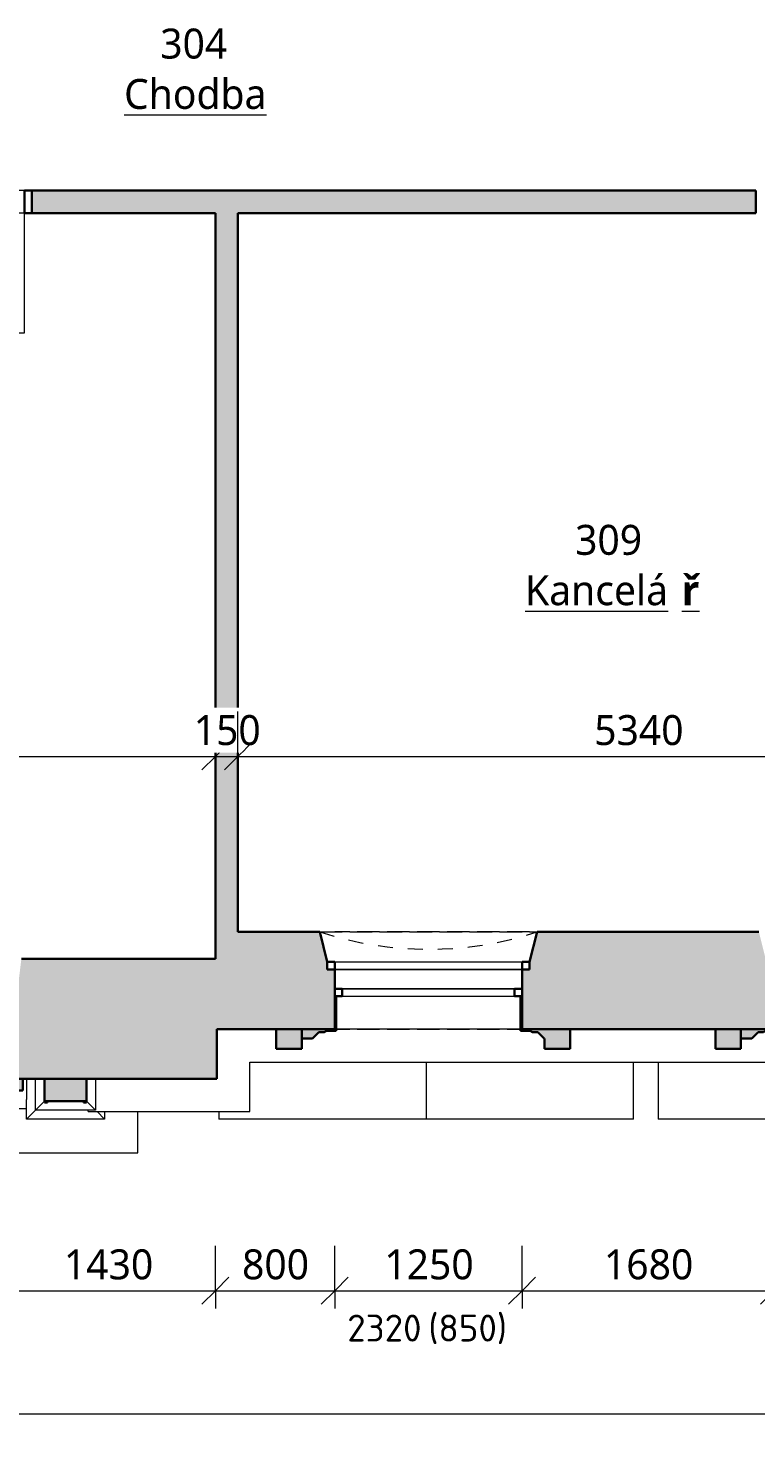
# Model space of a CAD drawing. Header units: metres. Extents: x -2.7 to 41.7, y -4.4 to 31.2.
# Tile 2 of 21: x 4.2 to 9, y -2.3 to 7. Entities that reach past the tile are written whole.
import ezdxf

# ---------------------------------------------------------------- set-up
doc = ezdxf.new("R2010")
doc.units = ezdxf.units.M
doc.linetypes.add('AV - Cerch_ 1 tecka 2mm', pattern=[0.004, 0.002, -0.001, 0, -0.001])
doc.layers.add('AV-KOTY', color=5, linetype='Continuous', lineweight=13, true_color=0x0000ff)
doc.layers.add('AV-MISTNOSTI', color=5, linetype='Continuous', lineweight=5, true_color=0x0000ff)
for name, color, linetype, lineweight in [('AV-KOTY-100', 7, 'Continuous', 5), ('AV-SRAFY', 7, 'Continuous', 35), ('AV-STAVBA', 7, 'Continuous', 18)]:
    doc.layers.add(name, color=color, linetype=linetype, lineweight=lineweight)
doc.styles.add('ISOCPEUR', font='isocpeur.ttf', dxfattribs={"height": 0.18})
doc.styles.add('Trebuchet MS', font='trebuc.ttf', dxfattribs={"height": 0.2})
doc.styles.add('Trebuchet MS_B', font='trebuc.ttf', dxfattribs={"height": 0.2})
doc.dimstyles.new('2_mm_-_O_-_Blue_-_mm_-_zaokrouhlena', dxfattribs={"dimscale": 0.3048, "dimtxt": 0.20619, "dimasz": 0.590551, "dimexe": 0.393701, "dimexo": 0.0625, "dimgap": 0.065617, "dimtad": 1, "dimdec": 0, "dimlfac": 1000, "dimrnd": 10, "dimzin": 0, "dimdsep": 46, "dimtxsty": 'Trebuchet MS', "dimblk1": 'OBLIQUE', "dimblk2": 'OBLIQUE', "dimsah": 1, "dimcen": 0.09, "dimazin": 0, "dimtfac": 1, "dimtdec": 4, "dimtix": 1, "dimtmove": 0, "dimatfit": 3, "dimfxl": 0.984252, "dimfxlon": 1, "dimtvp": 1, "dimtfill": 1, "dimtolj": 1, "dimtzin": 0, "dimarcsym": 2})

# ---------------------------------------------------------------- blocks, each defined once
blk = doc.blocks.new('DO_1-P_Ocel_ - 800x1970_150-917843-3NP')
at = {"layer": 'AV-STAVBA'}
for p, q in [((-0.4, 0.875), (-0.4, 0.075)), ((-0.4, 0.075), (0.4, 0.075)), ((-0.4, -0.075), (0.4, -0.075))]:
    blk.add_line(p, q, dxfattribs=at)
at = {"layer": 'AV-STAVBA', "linetype": 'AV - Cerch_ 1 tecka 2mm'}
for p, q in [((-0.45, 0.075), (0.45, 0.075)), ((-0.4, 0.075), (0.4, 0.075)), ((-0.45, -0.075), (0.45, -0.075)), ((-0.4, -0.075), (0.4, -0.075))]:
    blk.add_line(p, q, dxfattribs=at)
at = {"layer": 'AV-STAVBA', "lineweight": 35}
for p, q in [((-0.4, 0.075), (-0.45, 0.075)), ((-0.45, 0.075), (-0.45, -0.075)), ((-0.4, -0.075), (-0.4, 0.075)), ((0.45, 0.075), (0.4, 0.075)), ((0.4, 0.075), (0.4, -0.075)), ((0.45, -0.075), (0.45, 0.075)), ((-0.45, -0.075), (-0.4, -0.075)), ((0.4, -0.075), (0.45, -0.075))]:
    blk.add_line(p, q, dxfattribs=at)
at = {"layer": 'AV-STAVBA'}
blk.add_arc((-0.4, 0.075), 0.8, 0, 90, dxfattribs=at)
blk = doc.blocks.new('WI_2-2_dvojité_bez středního sloupku - 1250x2320-1217601-3NP')
at = {"layer": 'AV-STAVBA', "linetype": 'AV - Cerch_ 1 tecka 2mm', "lineweight": 13}
for p, q in [((0.675, 0.325), (-0.675, 0.325)), ((-0.675, 0.325), (0.675, 0.325)), ((0.625, 0.325), (-0.625, 0.325)), ((0.675, -0.325), (-0.675, -0.325)), ((0.625, -0.325), (-0.625, -0.325)), ((-0.625, -0.325), (0.625, -0.325))]:
    blk.add_line(p, q, dxfattribs=at)
at = {"layer": 'AV-STAVBA', "lineweight": 35}
for p, q in [((-0.625, 0.125), (-0.675, 0.125)), ((-0.675, 0.125), (-0.675, 0.075)), ((-0.625, 0.075), (-0.625, 0.125)), ((0.675, 0.125), (0.625, 0.125)), ((0.625, 0.125), (0.625, 0.075)), ((0.675, 0.075), (0.675, 0.125)), ((-0.675, 0.075), (-0.625, 0.075)), ((0.625, 0.075), (0.675, 0.075)), ((-0.625, -0.105), (-0.625, -0.055)), ((-0.625, -0.055), (-0.575, -0.055)), ((-0.575, -0.055), (-0.575, -0.105)), ((0.575, -0.105), (0.575, -0.055)), ((0.575, -0.055), (0.625, -0.055)), ((0.625, -0.055), (0.625, -0.105)), ((-0.575, -0.105), (-0.625, -0.105)), ((0.625, -0.105), (0.575, -0.105))]:
    blk.add_line(p, q, dxfattribs=at)
at = {"layer": 'AV-STAVBA'}
for p, q in [((-0.675, 0.075), (-0.675, 0.125)), ((-0.675, 0.125), (0.675, 0.125)), ((-0.625, 0.125), (0.031, 0.125)), ((-0.625, 0.075), (-0.625, 0.125)), ((0.031, 0.125), (0.625, 0.125)), ((0.625, 0.075), (0.625, 0.125)), ((0.675, 0.075), (0.675, 0.125)), ((-0.675, 0.075), (0.675, 0.075)), ((0.031, 0.075), (-0.625, 0.075)), ((0.625, 0.075), (0.031, 0.075)), ((-0.625, -0.055), (-0.625, -0.105)), ((-0.625, -0.055), (0.625, -0.055)), ((0.031, -0.055), (-0.575, -0.055)), ((-0.575, -0.055), (-0.575, -0.105)), ((0.575, -0.055), (0.031, -0.055)), ((0.575, -0.055), (0.575, -0.105)), ((0.625, -0.055), (0.625, -0.105)), ((-0.625, -0.105), (0.625, -0.105)), ((-0.575, -0.105), (0.031, -0.105)), ((0.031, -0.105), (0.575, -0.105))]:
    blk.add_line(p, q, dxfattribs=at)
blk = doc.blocks.new('GM_Nika se zkoseným ostěním a klenutým nadpražím - 1350x2500_200-1217707-3NP')
at = {"layer": 'AV-STAVBA', "linetype": 'AV - Cerch_ 1 tecka 2mm', "lineweight": 13}
for p, q in [((0.675, 0.325), (-0.675, 0.325)), ((0.725, -0.325), (-0.725, -0.325))]:
    blk.add_line(p, q, dxfattribs=at)
blk.add_arc((0, -2.5374), 2.3281, 71.85581, 108.14419, dxfattribs=at)
blk = doc.blocks.new('GM_Nika_zkosené ostění - v900-1218213-3NP')
at = {"layer": 'AV-STAVBA', "linetype": 'AV - Cerch_ 1 tecka 2mm', "lineweight": 13}
blk.add_line((-0.6, 0.325), (0.85, 0.325), dxfattribs=at)
blk = doc.blocks.new('Podokenní římsa 3NP - Podokenní římsa 3NP-1611802-3NP')
at = {"layer": 'AV-STAVBA'}
for p, q in [((5.6648, -0.1918), (5.6648, 0.1382)), ((5.6648, 0.1382), (17.4948, 0.1382)), ((4.5848, -0.1918), (4.5848, -0.1818)), ((4.5848, -0.1918), (5.6648, -0.1918))]:
    blk.add_line(p, q, dxfattribs=at)
blk = doc.blocks.new('Tympanon a šambrána 3NP2 - Tympanon a šambrána 2NP-1614480-3NP')
at = {"layer": 'AV-STAVBA'}
h = blk.add_hatch(color=256, dxfattribs=at)
h.paths.add_polyline_path([(7.6957, 0.2282), (7.7999, 0.2282), (7.7999, 0.3582), (7.4799, 0.3582), (7.4799, 0.5782), (7.4699, 0.5782), (7.4699, 0.3482), (7.5349, 0.3482), (7.5501, 0.3394), (7.5851, 0.3394), (7.6276, 0.297), (7.6298, 0.297), (7.6298, 0.2282)])
h.paths.add_polyline_path([(6.0099, 0.297), (6.0822, 0.297), (6.1246, 0.3394), (6.1596, 0.3394), (6.1749, 0.3482), (6.2399, 0.3482), (6.2399, 0.5782), (6.2299, 0.5782), (6.2299, 0.3582), (6.0099, 0.3582)])
blk.add_hatch(color=256, dxfattribs=at).paths.add_polyline_path([(5.8398, 0.2282), (6.0099, 0.2282), (6.0099, 0.3582), (5.8398, 0.3582)])
at = {"layer": 'AV-STAVBA', "lineweight": 35}
for p, q in [((6.2299, 0.5782), (6.2299, 0.3582)), ((6.2399, 0.3482), (6.2399, 0.5782)), ((7.4699, 0.5782), (7.4699, 0.3482)), ((7.4799, 0.3582), (7.4799, 0.5782)), ((6.0099, 0.3582), (5.8398, 0.3582)), ((5.8398, 0.3582), (5.8398, 0.2282)), ((6.2299, 0.3582), (6.0099, 0.3582)), ((6.0099, 0.3582), (6.0099, 0.297)), ((6.0099, 0.2282), (6.0099, 0.3582)), ((6.0099, 0.297), (6.0822, 0.297)), ((6.0822, 0.297), (6.1246, 0.3394)), ((6.1246, 0.3394), (6.1596, 0.3394)), ((6.1596, 0.3394), (6.1749, 0.3482)), ((6.1749, 0.3482), (6.2399, 0.3482)), ((7.4699, 0.3482), (7.5349, 0.3482)), ((7.7999, 0.3582), (7.4799, 0.3582)), ((7.5349, 0.3482), (7.5501, 0.3394)), ((7.5501, 0.3394), (7.5851, 0.3394)), ((7.5851, 0.3394), (7.6276, 0.297)), ((7.6276, 0.297), (7.6298, 0.297)), ((7.6298, 0.297), (7.6298, 0.2282)), ((7.7999, 0.2282), (7.7999, 0.3582)), ((5.8398, 0.2282), (6.0099, 0.2282)), ((7.6298, 0.2282), (7.7999, 0.2282))]:
    blk.add_line(p, q, dxfattribs=at)
blk = doc.blocks.new('Tympanon a šambrána 3NP1 - Tympanon a šambrána 2NP-1615617-3NP')
at = {"layer": 'AV-STAVBA'}
h = blk.add_hatch(color=256, dxfattribs=at)
h.paths.add_polyline_path([(7.7999, 0.2282), (7.7999, 0.3582), (7.4799, 0.3582), (7.4799, 0.5782), (7.4699, 0.5782), (7.4699, 0.3482), (7.5349, 0.3482), (7.5501, 0.3394), (7.5851, 0.3394), (7.6276, 0.297), (7.6298, 0.297), (7.6298, 0.2282)])
h.paths.add_polyline_path([(6.0099, 0.297), (6.0822, 0.297), (6.1246, 0.3394), (6.1596, 0.3394), (6.1749, 0.3482), (6.2399, 0.3482), (6.2399, 0.5782), (6.2299, 0.5782), (6.2299, 0.3582), (6.0099, 0.3582)])
blk.add_hatch(color=256, dxfattribs=at).paths.add_polyline_path([(6.0099, 0.2282), (6.0099, 0.3582), (5.8398, 0.3582), (5.8398, 0.2282)])
at = {"layer": 'AV-STAVBA', "lineweight": 35}
for p, q in [((6.2299, 0.5782), (6.2299, 0.3582)), ((6.2399, 0.3482), (6.2399, 0.5782)), ((7.4699, 0.5782), (7.4699, 0.3482)), ((7.4799, 0.3582), (7.4799, 0.5782)), ((6.0099, 0.3582), (5.8398, 0.3582)), ((5.8398, 0.3582), (5.8398, 0.2282)), ((6.2299, 0.3582), (6.0099, 0.3582)), ((6.0099, 0.3582), (6.0099, 0.297)), ((6.0099, 0.2282), (6.0099, 0.3582)), ((6.0099, 0.297), (6.0822, 0.297)), ((6.0822, 0.297), (6.1246, 0.3394)), ((6.1246, 0.3394), (6.1596, 0.3394)), ((6.1596, 0.3394), (6.1749, 0.3482)), ((6.1749, 0.3482), (6.2399, 0.3482)), ((7.4699, 0.3482), (7.5349, 0.3482)), ((7.7999, 0.3582), (7.4799, 0.3582)), ((7.5349, 0.3482), (7.5501, 0.3394)), ((7.5501, 0.3394), (7.5851, 0.3394)), ((7.5851, 0.3394), (7.6276, 0.297)), ((7.6276, 0.297), (7.6298, 0.297)), ((7.6298, 0.297), (7.6298, 0.2282)), ((7.7999, 0.2282), (7.7999, 0.3582)), ((5.8398, 0.2282), (6.0099, 0.2282)), ((7.6298, 0.2282), (7.7999, 0.2282))]:
    blk.add_line(p, q, dxfattribs=at)
blk = doc.blocks.new('Šambrána krajní_2NP - Šambrána krajní_2NP-1626826-3NP')
at = {"layer": 'AV-STAVBA'}
h = blk.add_hatch(color=256, dxfattribs=at)
h.paths.add_polyline_path([(1.4798, -0.0518), (1.521, 0.0048), (1.566, 0.0048), (1.5998, 0.0282), (1.4498, 0.0282), (1.4498, -0.0518)])
h.paths.add_polyline_path([(2.7698, -0.0518), (2.8298, -0.0518), (2.871, 0.0048), (2.916, 0.0048), (2.9498, 0.0282), (2.9498, 0.2482), (2.6498, 0.2482), (2.6498, 0.0282), (2.6837, 0.0048), (2.7287, 0.0048), (2.7299, 0.0031)])
h.paths.add_polyline_path([(4.1487, -0.0518), (4.1498, -0.0518), (4.1487, 0.0282), (3.9998, 0.0282), (4.0337, 0.0048), (4.0787, 0.0048), (4.1198, -0.0518)])
for points in [[(1.3145, -0.1218), (1.3145, 0.0282), (1.0345, 0.0282), (1.0345, -0.1218), (1.3111, -0.1218)], [(4.5034, -0.1218), (4.5745, -0.1218), (4.5745, 0.0282), (4.2945, 0.0282), (4.2945, -0.1218), (4.3261, -0.1218)]]:
    blk.add_hatch(color=256, dxfattribs=at).paths.add_polyline_path(points)
h = blk.add_hatch(color=256, dxfattribs=at)
h.paths.add_polyline_path([(1.3111, -0.1318), (1.3145, -0.1318), (1.3145, -0.1218), (1.2945, -0.1218), (1.2945, -0.1318)])
h.paths.add_polyline_path([(1.0545, -0.1318), (1.0545, -0.1218), (1.0345, -0.1218), (1.0345, -0.1318)])
h = blk.add_hatch(color=256, dxfattribs=at)
h.paths.add_polyline_path([(4.5745, -0.1318), (4.5745, -0.1218), (4.5545, -0.1218), (4.5545, -0.1318)])
h.paths.add_polyline_path([(4.3145, -0.1318), (4.3145, -0.1218), (4.2945, -0.1218), (4.2945, -0.1318)])
at = {"layer": 'AV-STAVBA', "lineweight": 35}
for p, q in [((2.9498, 0.2482), (2.6498, 0.2482)), ((2.6498, 0.2482), (2.6498, 0.0282)), ((2.9498, 0.0282), (2.9498, 0.2482)), ((1.3145, 0.0282), (1.0345, 0.0282)), ((1.0345, 0.0282), (1.0345, -0.1218)), ((1.3145, -0.1218), (1.3145, 0.0282)), ((1.5998, 0.0282), (1.4498, 0.0282)), ((1.4498, 0.0282), (1.4498, -0.0518)), ((1.4798, -0.0518), (1.521, 0.0048)), ((1.521, 0.0048), (1.566, 0.0048)), ((1.566, 0.0048), (1.5998, 0.0282)), ((2.6498, 0.0282), (2.6837, 0.0048)), ((2.6837, 0.0048), (2.7287, 0.0048)), ((2.7287, 0.0048), (2.7698, -0.0518)), ((2.8298, -0.0518), (2.871, 0.0048)), ((2.871, 0.0048), (2.916, 0.0048)), ((2.916, 0.0048), (2.9498, 0.0282)), ((4.1498, 0.0282), (3.9998, 0.0282)), ((3.9998, 0.0282), (4.0337, 0.0048)), ((4.0337, 0.0048), (4.0787, 0.0048)), ((4.0787, 0.0048), (4.1198, -0.0518)), ((4.1498, -0.0518), (4.1498, 0.0282)), ((4.5745, 0.0282), (4.2945, 0.0282)), ((4.2945, 0.0282), (4.2945, -0.1218)), ((4.5745, -0.1218), (4.5745, 0.0282)), ((1.4498, -0.0518), (1.4798, -0.0518)), ((2.7698, -0.0518), (2.8298, -0.0518)), ((4.1198, -0.0518), (4.1498, -0.0518)), ((1.0545, -0.1218), (1.0345, -0.1218)), ((1.0345, -0.1218), (1.0345, -0.1318)), ((1.0345, -0.1218), (1.3145, -0.1218)), ((1.0345, -0.1318), (1.0545, -0.1318)), ((1.0545, -0.1318), (1.0545, -0.1218)), ((1.3145, -0.1218), (1.2945, -0.1218)), ((1.2945, -0.1218), (1.2945, -0.1318)), ((1.2945, -0.1318), (1.3145, -0.1318)), ((1.3145, -0.1318), (1.3145, -0.1218)), ((4.3145, -0.1218), (4.2945, -0.1218)), ((4.2945, -0.1218), (4.2945, -0.1318)), ((4.2945, -0.1218), (4.5745, -0.1218)), ((4.2945, -0.1318), (4.3145, -0.1318)), ((4.3145, -0.1318), (4.3145, -0.1218)), ((4.5745, -0.1218), (4.5545, -0.1218)), ((4.5545, -0.1218), (4.5545, -0.1318)), ((4.5545, -0.1318), (4.5745, -0.1318)), ((4.5745, -0.1318), (4.5745, -0.1218))]:
    blk.add_line(p, q, dxfattribs=at)
at = {"layer": 'AV-STAVBA'}
for p, q in [((0.6925, 0.0282), (0.6925, -0.4668)), ((0.9137, -0.2426), (0.9137, 0.0282)), ((0.9745, -0.1818), (0.9745, 0.0282)), ((1.3745, 0.0282), (1.3745, -0.1818)), ((1.4354, -0.1118), (1.4354, 0.0282)), ((4.1737, 0.0282), (4.1737, -0.1118)), ((4.2345, -0.1818), (4.2345, 0.0282)), ((4.6345, 0.0282), (4.6345, -0.1818)), ((0.9137, -0.2426), (0.9745, -0.1818)), ((0.9745, -0.1818), (1.0345, -0.1218)), ((1.3745, -0.1818), (0.9745, -0.1818)), ((1.3745, -0.1818), (1.3145, -0.1218)), ((1.4354, -0.2426), (1.3745, -0.1818)), ((1.4354, -0.1118), (1.4354, -0.145)), ((1.4354, -0.1448), (1.4354, -0.2426)), ((1.4354, -0.1718), (4.1737, -0.1718)), ((4.1737, -0.145), (4.1737, -0.1118)), ((4.1737, -0.2426), (4.1737, -0.1448)), ((4.1737, -0.2426), (4.2345, -0.1818)), ((4.2345, -0.1818), (4.2945, -0.1218)), ((4.6345, -0.1818), (4.2345, -0.1818)), ((4.6345, -0.1818), (4.5745, -0.1218)), ((1.4354, -0.2426), (0.9137, -0.2426)), ((4.6954, -0.2426), (4.1737, -0.2426)), ((4.6954, -0.2426), (4.6445, -0.1918)), ((4.6954, -0.1918), (4.6954, -0.2426)), ((4.9165, -0.4668), (4.9165, -0.1918)), ((0.6925, -0.4668), (4.9165, -0.4668))]:
    blk.add_line(p, q, dxfattribs=at)
blk = doc.blocks.new('DIMBLOCK42-3NP')
at = {"layer": 'AV-KOTY-100', "color": 5, "true_color": 0x0000ff}
for p, q in [((3.9998, -1.3874), (3.9998, -1.0874)), ((5.4348, -1.3874), (5.4348, -1.0874)), ((3.9998, -1.3874), (4.0898, -1.2974)), ((5.4348, -1.3874), (5.5248, -1.2974)), ((3.9998, -1.3874), (3.9098, -1.4774)), ((3.9998, -1.3874), (5.4348, -1.3874)), ((3.9998, -1.3874), (3.9998, -1.5074)), ((5.4348, -1.3874), (5.3448, -1.4774)), ((5.4348, -1.3874), (5.4348, -1.5074))]:
    blk.add_line(p, q, dxfattribs=at)
at = {"layer": 'AV-KOTY-100', "color": 0, "insert": (4.4237, -1.1115), "char_height": 0.2, "width": 0.704541, "attachment_point": 1, "line_spacing_factor": 1.048425, "style": 'Trebuchet MS', "bg_fill": 3, "box_fill_scale": 1.25, "bg_fill_color": 256, "bg_fill_true_color": 13158600, "bg_fill_transparency": 0}
blk.add_mtext('1430', dxfattribs=at)
blk = doc.blocks.new('_Oblique')
at = {"color": 0, "linetype": 'ByBlock', "lineweight": -2}
blk.add_line((-0.5, -0.5), (0.5, 0.5), dxfattribs=at)
blk = doc.blocks.new('DIMBLOCK43-3NP')
at = {"layer": 'AV-KOTY-100', "color": 5, "true_color": 0x0000ff}
for p, q in [((5.4348, -1.3874), (5.4348, -1.0874)), ((6.2299, -1.3874), (6.2299, -1.0874)), ((5.4348, -1.3874), (5.5248, -1.2974)), ((6.2299, -1.3874), (6.3199, -1.2974)), ((5.4348, -1.3874), (5.3448, -1.4774)), ((5.4348, -1.3874), (6.2299, -1.3874)), ((5.4348, -1.3874), (5.4348, -1.5074)), ((6.2299, -1.3874), (6.1399, -1.4774)), ((6.2299, -1.3874), (6.2299, -1.5074))]:
    blk.add_line(p, q, dxfattribs=at)
at = {"layer": 'AV-KOTY-100', "color": 0, "insert": (5.6121, -1.1115), "char_height": 0.2, "width": 0.528406, "attachment_point": 1, "line_spacing_factor": 1.048425, "style": 'Trebuchet MS', "bg_fill": 3, "box_fill_scale": 1.25, "bg_fill_color": 256, "bg_fill_true_color": 13158600, "bg_fill_transparency": 0}
blk.add_mtext('800', dxfattribs=at)
blk = doc.blocks.new('DIMBLOCK44-3NP')
at = {"layer": 'AV-KOTY-100', "color": 5, "true_color": 0x0000ff}
for p, q in [((6.2299, -1.3874), (6.2299, -1.0874)), ((7.4799, -1.3874), (7.4799, -1.0874)), ((6.2299, -1.3874), (6.3199, -1.2974)), ((7.4799, -1.3874), (7.5699, -1.2974)), ((6.2299, -1.3874), (6.1399, -1.4774)), ((6.2299, -1.3874), (7.4799, -1.3874)), ((6.2299, -1.3874), (6.2299, -1.5074)), ((7.4799, -1.3874), (7.3899, -1.4774)), ((7.4799, -1.3874), (7.4799, -1.5074))]:
    blk.add_line(p, q, dxfattribs=at)
at = {"layer": 'AV-KOTY-100', "color": 0, "insert": (6.5613, -1.1115), "char_height": 0.2, "width": 0.704541, "attachment_point": 1, "line_spacing_factor": 1.048425, "style": 'Trebuchet MS', "bg_fill": 3, "box_fill_scale": 1.25, "bg_fill_color": 256, "bg_fill_true_color": 13158600, "bg_fill_transparency": 0}
blk.add_mtext('1250', dxfattribs=at)
blk = doc.blocks.new('DIMBLOCK45-3NP')
at = {"layer": 'AV-KOTY-100', "color": 5, "true_color": 0x0000ff}
for p, q in [((7.4799, -1.3874), (7.4799, -1.0874)), ((9.1599, -1.3874), (9.1599, -1.0874)), ((7.4799, -1.3874), (7.5699, -1.2974)), ((9.1599, -1.3874), (9.2499, -1.2974)), ((7.4799, -1.3874), (7.3899, -1.4774)), ((7.4799, -1.3874), (9.1599, -1.3874)), ((7.4799, -1.3874), (7.4799, -1.5074)), ((9.1599, -1.3874), (9.0699, -1.4774)), ((9.1599, -1.3874), (9.1599, -1.5074))]:
    blk.add_line(p, q, dxfattribs=at)
at = {"layer": 'AV-KOTY-100', "color": 0, "insert": (8.0263, -1.1115), "char_height": 0.2, "width": 0.704541, "attachment_point": 1, "line_spacing_factor": 1.048425, "style": 'Trebuchet MS', "bg_fill": 3, "box_fill_scale": 1.25, "bg_fill_color": 256, "bg_fill_true_color": 13158600, "bg_fill_transparency": 0}
blk.add_mtext('1680', dxfattribs=at)
blk = doc.blocks.new('DIMBLOCK66-3NP')
at = {"layer": 'AV-KOTY-100', "color": 5, "true_color": 0x0000ff}
for p, q in [((-0.2352, -2.2106), (-0.2352, -1.9106)), ((39.7648, -2.2106), (39.7648, -1.9106)), ((-0.2352, -2.2106), (-0.1452, -2.1206)), ((39.7648, -2.2106), (39.8548, -2.1206)), ((-0.2352, -2.2106), (-0.3252, -2.3006)), ((-0.2352, -2.2106), (39.7648, -2.2106)), ((-0.2352, -2.2106), (-0.2352, -2.3306)), ((39.7648, -2.2106), (39.6748, -2.3006)), ((39.7648, -2.2106), (39.7648, -2.3306))]:
    blk.add_line(p, q, dxfattribs=at)
at = {"layer": 'AV-KOTY-100', "color": 0, "insert": (19.3979, -1.9347), "char_height": 0.2, "width": 0.880677, "attachment_point": 1, "line_spacing_factor": 1.048425, "style": 'Trebuchet MS', "bg_fill": 3, "box_fill_scale": 1.25, "bg_fill_color": 256, "bg_fill_true_color": 13158600, "bg_fill_transparency": 0}
blk.add_mtext('40000', dxfattribs=at)
blk = doc.blocks.new('DIMBLOCK68-3NP')
at = {"layer": 'AV-KOTY-100', "color": 5, "true_color": 0x0000ff}
for p, q in [((0.2248, 2.1802), (0.2248, 2.4802)), ((5.4348, 2.1802), (5.4348, 2.4802)), ((0.2248, 2.1802), (0.3148, 2.2702)), ((5.4348, 2.1802), (5.5248, 2.2702)), ((0.2248, 2.1802), (0.1348, 2.0902)), ((0.2248, 2.1802), (5.4348, 2.1802)), ((0.2248, 2.1802), (0.2248, 2.0602)), ((5.4348, 2.1802), (5.3448, 2.0902)), ((5.4348, 2.1802), (5.4348, 2.0602))]:
    blk.add_line(p, q, dxfattribs=at)
at = {"layer": 'AV-KOTY-100', "color": 0, "insert": (2.5362, 2.4562), "char_height": 0.2, "width": 0.704541, "attachment_point": 1, "line_spacing_factor": 1.048425, "style": 'Trebuchet MS', "bg_fill": 3, "box_fill_scale": 1.25, "bg_fill_color": 256, "bg_fill_true_color": 13158600, "bg_fill_transparency": 0}
blk.add_mtext('5210', dxfattribs=at)
blk = doc.blocks.new('DIMBLOCK69-3NP')
at = {"layer": 'AV-KOTY-100', "color": 5, "true_color": 0x0000ff}
for p, q in [((5.4348, 2.1802), (5.4348, 2.4802)), ((5.5848, 2.1802), (5.5848, 2.4802)), ((5.4348, 2.1802), (5.5248, 2.2702)), ((5.5848, 2.1802), (5.6748, 2.2702)), ((5.4348, 2.1802), (5.3448, 2.0902)), ((5.4348, 2.1802), (5.5848, 2.1802)), ((5.4348, 2.1802), (5.4348, 2.0602)), ((5.5848, 2.1802), (5.4948, 2.0902)), ((5.5848, 2.1802), (5.5848, 2.0602))]:
    blk.add_line(p, q, dxfattribs=at)
at = {"layer": 'AV-KOTY-100', "color": 0, "insert": (5.2896, 2.4562), "char_height": 0.2, "width": 0.528406, "attachment_point": 1, "line_spacing_factor": 1.048425, "style": 'Trebuchet MS', "bg_fill": 3, "box_fill_scale": 1.25, "bg_fill_color": 256, "bg_fill_true_color": 13158600, "bg_fill_transparency": 0}
blk.add_mtext('150', dxfattribs=at)
blk = doc.blocks.new('DIMBLOCK70-3NP')
at = {"layer": 'AV-KOTY-100', "color": 5, "true_color": 0x0000ff}
for p, q in [((5.5848, 2.1802), (5.5848, 2.4802)), ((10.9248, 2.1802), (10.9248, 2.4802)), ((5.5848, 2.1802), (5.6748, 2.2702)), ((10.9248, 2.1802), (11.0148, 2.2702)), ((5.5848, 2.1802), (5.4948, 2.0902)), ((5.5848, 2.1802), (10.9248, 2.1802)), ((5.5848, 2.1802), (5.5848, 2.0602)), ((10.9248, 2.1802), (10.8348, 2.0902)), ((10.9248, 2.1802), (10.9248, 2.0602))]:
    blk.add_line(p, q, dxfattribs=at)
at = {"layer": 'AV-KOTY-100', "color": 0, "insert": (7.9612, 2.4562), "char_height": 0.2, "width": 0.704541, "attachment_point": 1, "line_spacing_factor": 1.048425, "style": 'Trebuchet MS', "bg_fill": 3, "box_fill_scale": 1.25, "bg_fill_color": 256, "bg_fill_true_color": 13158600, "bg_fill_transparency": 0}
blk.add_mtext('5340', dxfattribs=at)

msp = doc.modelspace()

# ---------------------------------------------------------------- hatches: boundary and pattern name
at = {"layer": 'AV-SRAFY', "lineweight": 18}
h = msp.add_hatch(color=256, dxfattribs=at)
h.paths.add_polyline_path([(5.4348, 5.8082), (9.0398, 5.8082), (9.0398, 5.9582), (4.2098, 5.9582), (4.2098, 5.8082)])
h.paths.add_polyline_path([(10.9248, 5.8082), (10.9248, 5.9582), (9.9398, 5.9582), (9.9398, 5.8082)])
h.paths.add_polyline_path([(3.3098, 5.8082), (3.3098, 5.9582), (0.2248, 5.9582), (0.2248, 5.8082)])
msp.add_hatch(color=256, dxfattribs=at).paths.add_polyline_path([(5.4348, 1.0082), (5.5848, 1.0082), (5.5848, 5.8082), (5.4348, 5.8082), (5.4348, 2.0759)])
h = msp.add_hatch(color=256, dxfattribs=at)
h.paths.add_polyline_path([(20.9198, 0.3582), (23.1598, 0.3582), (23.1598, 0.7582), (23.1098, 0.7582), (23.1098, 0.8082), (23.0598, 1.0082), (21.0598, 1.0082), (21.0198, 0.8082), (20.9698, 0.8082), (20.9698, 0.7582), (20.9198, 0.7582), (20.9198, 0.3961)])
h.paths.add_polyline_path([(5.4448, 0.3582), (6.2299, 0.3582), (6.2299, 0.7582), (6.1799, 0.7582), (6.1799, 0.8082), (6.1299, 1.0082), (5.4348, 1.0082), (5.4348, 0.3582)])
h.paths.add_polyline_path([(7.4799, 0.3582), (9.1599, 0.3582), (9.1599, 0.7582), (9.1099, 0.7582), (9.1099, 0.8082), (9.0599, 1.0082), (7.5799, 1.0082), (7.5299, 0.8082), (7.5299, 0.7582), (7.4799, 0.7582), (7.4799, 0.3961)])
h.paths.add_polyline_path([(33.9791, 0.3582), (33.9791, 0.8282), (34.0498, 0.8282), (34.0498, 1.0082), (33.3198, 1.0082), (33.2698, 0.8082), (33.2698, 0.7582), (33.2198, 0.7582), (33.2198, 0.3582), (33.9435, 0.3582)])
h.paths.add_polyline_path([(10.4099, 0.3582), (12.0998, 0.3582), (12.0998, 0.7582), (12.0498, 0.7582), (12.0498, 0.8082), (11.9998, 1.0082), (10.5099, 1.0082), (10.4599, 0.8082), (10.4599, 0.7582), (10.4099, 0.7582), (10.4099, 0.5782)])
h.paths.add_polyline_path([(13.3498, 0.3582), (14.9998, 0.3582), (14.9998, 0.7582), (14.9498, 0.7582), (14.9498, 0.8082), (14.8998, 1.0082), (13.4498, 1.0082), (13.3998, 0.8082), (13.3998, 0.7582), (13.3498, 0.7582), (13.3498, 0.5782)])
h.paths.add_polyline_path([(31.9698, 0.3582), (31.9698, 0.7582), (31.9198, 0.7582), (31.9198, 0.8082), (31.8698, 1.0082), (30.3798, 1.0082), (30.3298, 0.8082), (30.3298, 0.7582), (30.2798, 0.7582), (30.2798, 0.3582), (31.8153, 0.3582)])
h.paths.add_polyline_path([(16.2498, 0.3582), (18.5198, 0.3582), (18.5198, 0.7582), (18.4698, 0.7582), (18.4698, 0.8082), (18.4198, 0.8082), (18.3798, 1.0082), (16.3498, 1.0082), (16.2998, 0.8082), (16.2998, 0.7582), (16.2498, 0.7582), (16.2498, 0.3961)])
h.paths.add_polyline_path([(24.4098, 0.3582), (26.1098, 0.3582), (26.1098, 0.7582), (26.0598, 0.7582), (26.0598, 0.8082), (26.0098, 1.0082), (24.5098, 1.0082), (24.4598, 0.8082), (24.4598, 0.7582), (24.4098, 0.7582), (24.4098, 0.3961)])
h.paths.add_polyline_path([(29.0298, 0.3582), (29.0298, 0.7582), (28.9798, 0.7582), (28.9798, 0.8082), (28.9298, 1.0082), (27.4598, 1.0082), (27.4098, 0.8082), (27.4098, 0.7582), (27.3598, 0.7582), (27.3598, 0.3582), (28.9777, 0.3582)])
h = msp.add_hatch(color=256, dxfattribs=at)
h.paths.add_polyline_path([(1.5998, 0.0282), (1.5998, 0.4482), (1.5498, 0.4482), (1.5498, 0.4982), (1.4998, 0.4982), (1.4598, 0.8282), (-0.2352, 0.8282), (-0.2352, 0.3282), (0.2648, 0.3282), (0.2648, 0.0282), (1.4885, 0.0282)])
h.paths.add_polyline_path([(5.4448, 0.0282), (5.4448, 0.3582), (5.4348, 0.3582), (5.4348, 0.8282), (4.1398, 0.8282), (4.0998, 0.4982), (4.0498, 0.4982), (4.0498, 0.4482), (3.9998, 0.4482), (3.9998, 0.0282), (4.8581, 0.0282)])

# ---------------------------------------------------------------- linework, layer by layer
at = {"layer": 'AV-STAVBA', "lineweight": 35}
for p, q in [((9.0398, 5.9582), (4.2098, 5.9582)), ((4.2098, 5.9582), (4.2098, 5.8082)), ((9.0398, 5.8082), (9.0398, 5.9582)), ((4.2098, 5.8082), (5.4348, 5.8082)), ((5.4348, 5.8082), (5.4348, 0.8282)), ((5.5848, 1.0082), (5.5848, 5.8082)), ((5.5848, 5.8082), (9.0398, 5.8082)), ((6.1299, 1.0082), (5.5848, 1.0082)), ((6.1799, 0.8082), (6.1299, 1.0082)), ((7.5799, 1.0082), (7.5299, 0.8082)), ((9.0599, 1.0082), (7.5799, 1.0082)), ((5.4348, 0.8282), (4.1398, 0.8282)), ((6.2299, 0.6282), (6.2299, 0.7582)), ((7.4799, 0.7582), (7.4799, 0.6282)), ((6.2299, 0.3582), (6.2299, 0.5782)), ((7.4799, 0.5782), (7.4799, 0.3582)), ((5.4448, 0.0282), (5.4448, 0.3582)), ((5.4448, 0.3582), (6.2299, 0.3582)), ((7.4799, 0.3582), (9.1599, 0.3582)), ((3.9998, 0.0282), (5.4448, 0.0282))]:
    msp.add_line(p, q, dxfattribs=at)
at = {"layer": 'AV-STAVBA'}
for p, q in [((7.4799, 0.7582), (6.2299, 0.7582)), ((7.4699, 0.3582), (6.2399, 0.3582)), ((6.8403, 0.1382), (6.8403, -0.2418)), ((8.2229, -0.2418), (8.2229, 0.1382)), ((8.3878, 0.1382), (8.3878, -0.2418)), ((5.4578, -0.1918), (5.4578, -0.2418)), ((8.2229, -0.2418), (5.4578, -0.2418)), ((11.1529, -0.2418), (8.3878, -0.2418))]:
    msp.add_line(p, q, dxfattribs=at)

# ---------------------------------------------------------------- block references
at = {"layer": 'AV-STAVBA', "rotation": 180}
msp.add_blockref('DO_1-P_Ocel_ - 800x1970_150-917843-3NP', (3.7598, 5.8832), dxfattribs=at)
at = {"layer": 'AV-STAVBA', "linetype": 'AV - Cerch_ 1 tecka 2mm', "lineweight": 13, "rotation": 180}
msp.add_blockref('GM_Nika se zkoseným ostěním a klenutým nadpražím - 1350x2500_200-1217707-3NP', (6.8549, 0.6832), dxfattribs=at)
at = {"layer": 'AV-STAVBA', "linetype": 'AV - Cerch_ 1 tecka 2mm', "lineweight": 13}
for name, p in [('GM_Nika_zkosené ostění - v900-1218213-3NP', (6.7299, 0.6832)), ('WI_2-2_dvojité_bez středního sloupku - 1250x2320-1217601-3NP', (6.8549, 0.6832))]:
    msp.add_blockref(name, p, dxfattribs=at)
at = {"layer": 'AV-STAVBA'}
for name, p in [('Tympanon a šambrána 3NP2 - Tympanon a šambrána 2NP-1614480-3NP', (0, 0)), ('Tympanon a šambrána 3NP1 - Tympanon a šambrána 2NP-1615617-3NP', (2.93, 0)), ('Podokenní římsa 3NP - Podokenní římsa 3NP-1611802-3NP', (0, 0)), ('Šambrána krajní_2NP - Šambrána krajní_2NP-1626826-3NP', (0, 0))]:
    msp.add_blockref(name, p, dxfattribs=at)

# ---------------------------------------------------------------- texts
at = {"layer": 'AV-KOTY', "lineweight": 5, "char_height": 0.18, "attachment_point": 1, "style": 'ISOCPEUR'}
for s, insert, width in [('2320', (6.3134, -1.5471), 0.609282), ('(850)', (6.8547, -1.5471), 0.633333)]:
    msp.add_mtext(s, dxfattribs=dict(at, insert=insert, width=width))
at = {"layer": 'AV-MISTNOSTI', "char_height": 0.2, "attachment_point": 1, "style": 'Trebuchet MS_B'}
for s, insert, width in [('304', (5.0663, 7.0403), 0.601266), ('\\LChodba', (4.8248, 6.704), 1.186497), ('309', (7.8338, 3.7264), 0.601266), ('\\LKancelá', (7.4998, 3.3901), 1.266666), ('\\L\\fTrebuchet MS|b1|i0|c238|p34|;\\Lř', (8.5449, 3.3901), 0.144304)]:
    msp.add_mtext(s, dxfattribs=dict(at, insert=insert, width=width))

# ---------------------------------------------------------------- dimensions: what is measured, and where the dimension line sits
at = {"layer": 'AV-KOTY', "lineweight": 5}
for base, p1, p2, override, picture, middle in [((5.4348, -1.3874), (3.9998, -1.0874), (5.4348, -1.0874), {"dimpost": '<>', "dimfxl": 1.434957}, 'DIMBLOCK42-3NP', (4.7173, -1.2656)), ((39.7648, -2.2106), (-0.2352, -1.9106), (39.7648, -1.9106), {"dimpost": '<>', "dimfxl": 40}, 'DIMBLOCK66-3NP', (19.7648, -2.0889))]:
    dim = msp.add_linear_dim(base=base, p1=p1, p2=p2, dimstyle='2_mm_-_O_-_Blue_-_mm_-_zaokrouhlena', override=override, dxfattribs=at)
    dim.commit()
    dim.dimension.update_dxf_attribs({"geometry": picture, "text_midpoint": middle})

# ---------------------------------------------------------------- next in the draw order: dimensions: what is measured, and where the dimension line sits
for base, p1, p2, override, picture, middle in [((5.4348, 2.1802), (0.2248, 2.4802), (5.4348, 2.4802), {"dimpost": '<>', "dimfxl": 5.209957}, 'DIMBLOCK68-3NP', (2.8298, 2.302)), ((6.2299, -1.3874), (5.4348, -1.0874), (6.2299, -1.0874), {"dimpost": '<>', "dimfxl": 0.795087}, 'DIMBLOCK43-3NP', (5.8323, -1.2656))]:
    dim = msp.add_linear_dim(base=base, p1=p1, p2=p2, dimstyle='2_mm_-_O_-_Blue_-_mm_-_zaokrouhlena', override=override, dxfattribs=at)
    dim.commit()
    dim.dimension.update_dxf_attribs({"geometry": picture, "text_midpoint": middle})

# ---------------------------------------------------------------- next in the draw order: dimensions: what is measured, and where the dimension line sits
for base, p1, p2, override, picture, middle in [((5.5848, 2.1802), (5.4348, 2.4802), (5.5848, 2.4802), {"dimpost": '<>', "dimfxl": 0.15}, 'DIMBLOCK69-3NP', (5.5098, 2.302)), ((7.4799, -1.3874), (6.2299, -1.0874), (7.4799, -1.0874), {"dimpost": '<>', "dimfxl": 1.25}, 'DIMBLOCK44-3NP', (6.8549, -1.2656))]:
    dim = msp.add_linear_dim(base=base, p1=p1, p2=p2, dimstyle='2_mm_-_O_-_Blue_-_mm_-_zaokrouhlena', override=override, dxfattribs=at)
    dim.commit()
    dim.dimension.update_dxf_attribs({"geometry": picture, "text_midpoint": middle})

# ---------------------------------------------------------------- next in the draw order: dimensions: what is measured, and where the dimension line sits
for base, p1, p2, override, picture, middle in [((10.9248, 2.1802), (5.5848, 2.4802), (10.9248, 2.4802), {"dimpost": '<>', "dimfxl": 5.34}, 'DIMBLOCK70-3NP', (8.2548, 2.302)), ((9.1599, -1.3874), (7.4799, -1.0874), (9.1599, -1.0874), {"dimpost": '<>', "dimfxl": 1.68}, 'DIMBLOCK45-3NP', (8.3199, -1.2653))]:
    dim = msp.add_linear_dim(base=base, p1=p1, p2=p2, dimstyle='2_mm_-_O_-_Blue_-_mm_-_zaokrouhlena', override=override, dxfattribs=at)
    dim.commit()
    dim.dimension.update_dxf_attribs({"geometry": picture, "text_midpoint": middle})

doc.saveas('drawing.dxf')
